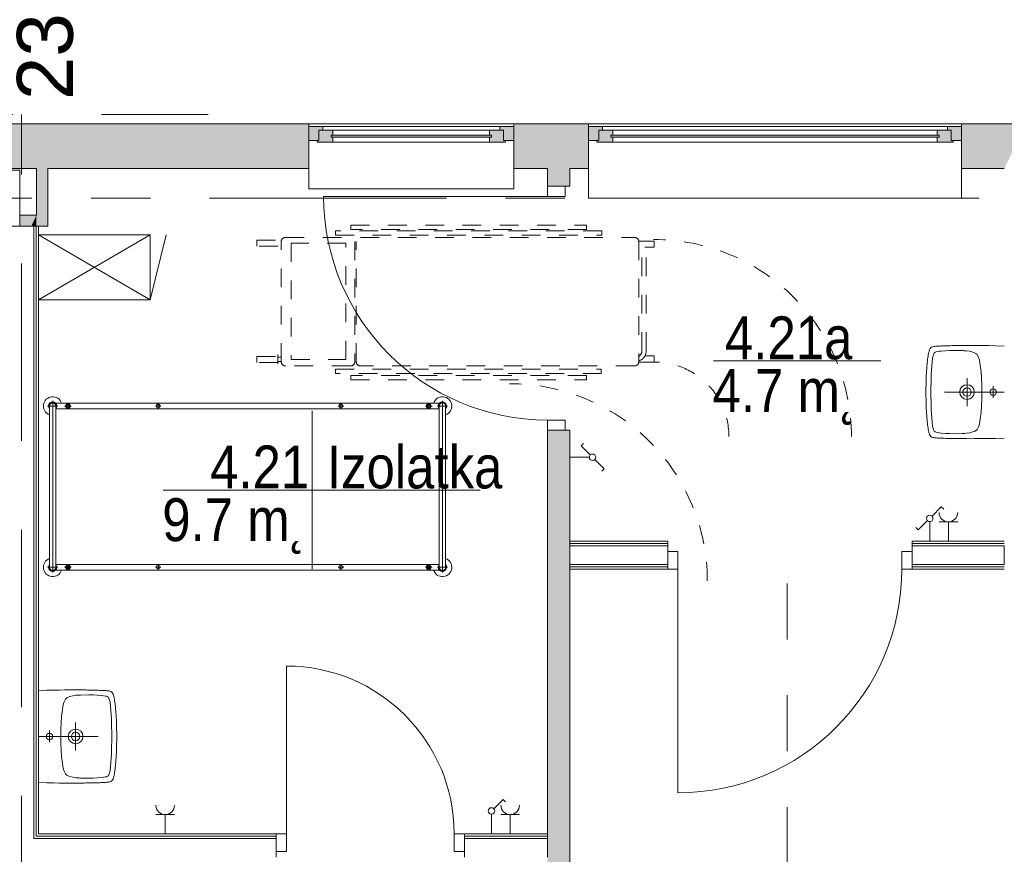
# Model space of a CAD drawing. Header units: centimetres. Extents: x -2424 to 1783, y 5 to 2907.
# Tile 95 of 99: x 2 to 530, y 2456 to 2904. Entities that reach past the tile are written whole.
import ezdxf

# ---------------------------------------------------------------- set-up
doc = ezdxf.new("R2010")
doc.units = ezdxf.units.CM
for name, pattern in [('Dash', [60, 30, -30]), ('Długa kreska', [142.875, 95.25, -47.625]), ('Kreska', [20, 10, -10]), ('Oś', [222.25, 127, -31.75, 31.75, -31.75])]:
    doc.linetypes.add(name, pattern=pattern)
for name, color, linetype, lineweight in [('A-AREA-IDEN', 2, 'Continuous', 13), ('A-DETL', 90, 'Continuous', 9), ('A-DETL-GENF', 92, 'Continuous', 9), ('A-DETL-MEDM', 33, 'Continuous', 13), ('A-DETL-THIN', 151, 'Continuous', 9), ('A-DOOR', 31, 'Continuous', 13), ('A-GENM-HDLN', 13, 'Kreska', 9), ('A-GLAZ', 151, 'Continuous', 13), ('A-WALL', 113, 'Continuous', 13), ('A-WALL-FNSH', 113, 'Continuous', 13), ('E-ELEC-EQPM', 71, 'Continuous', 9), ('I-FURN', 30, 'Continuous', 9), ('P-SANR-FIXT', 6, 'Continuous', 9), ('Q-SPCQ-HDLN', 91, 'Kreska', 9), ('S-COLS', 52, 'Continuous', 13), ('S-GRID', 1, 'Continuous', 13), ('S-GRID-IDEN', 1, 'Continuous', 13)]:
    doc.layers.add(name, color=color, linetype=linetype, lineweight=lineweight)
doc.layers.add('A-WALL-PATT', color=111, linetype='Continuous', lineweight=13, plot=False)
doc.styles.add('Arial_11', font='arial.ttf', dxfattribs={"width": 0.85, "height": 23})
doc.styles.add('Arial_7', font='arial.ttf', dxfattribs={"height": 30})

msp = doc.modelspace()

# ---------------------------------------------------------------- hatches: boundary and pattern name
at = {"layer": 'A-GLAZ', "lineweight": 9}
h = msp.add_hatch(color=251, dxfattribs=at)
h.paths.add_polyline_path([(261.88, 2839.33), (267.38, 2839.33), (267.38, 2846.83), (259.88, 2846.83), (259.88, 2844.83), (261.88, 2844.83)], flags=0)
h.paths.add_polyline_path([(157.38, 2839.33), (162.88, 2839.33), (162.88, 2844.83), (164.88, 2844.83), (164.88, 2846.83), (157.38, 2846.83)], flags=0)
h = msp.add_hatch(color=251, dxfattribs=at)
h.paths.add_polyline_path([(501.88, 2839.33), (507.38, 2839.33), (507.38, 2846.83), (499.88, 2846.83), (499.88, 2844.83), (501.88, 2844.83)], flags=0)
h.paths.add_polyline_path([(307.38, 2839.33), (312.88, 2839.33), (312.88, 2844.83), (314.88, 2844.83), (314.88, 2846.83), (307.38, 2846.83)], flags=0)
h = msp.add_hatch(color=251, dxfattribs=at)
h.paths.add_polyline_path([(262.88, 2838.33), (262.88, 2839.33), (261.88, 2839.33), (261.88, 2844.83), (254.38, 2844.83), (254.38, 2842.08), (255.38, 2842.08), (255.38, 2841.08), (254.38, 2841.08), (254.38, 2838.33)], flags=0)
h.paths.add_polyline_path([(170.38, 2838.33), (170.38, 2841.08), (169.38, 2841.08), (169.38, 2842.08), (170.38, 2842.08), (170.38, 2844.83), (162.88, 2844.83), (162.88, 2839.33), (161.88, 2839.33), (161.88, 2838.33)], flags=0)
for points in [[(255.38, 2841.08), (255.38, 2842.08), (169.38, 2842.08), (169.38, 2841.08), (185.72, 2841.08)], [(495.38, 2841.08), (495.38, 2842.08), (319.38, 2842.08), (319.38, 2841.08), (484.75, 2841.08)]]:
    msp.add_hatch(color=251, dxfattribs=at).paths.add_polyline_path(points, flags=0)
h = msp.add_hatch(color=251, dxfattribs=at)
h.paths.add_polyline_path([(502.88, 2838.33), (502.88, 2839.33), (501.88, 2839.33), (501.88, 2844.83), (494.38, 2844.83), (494.38, 2842.08), (495.38, 2842.08), (495.38, 2841.08), (494.38, 2841.08), (494.38, 2838.33)], flags=0)
h.paths.add_polyline_path([(320.38, 2838.33), (320.38, 2841.08), (319.38, 2841.08), (319.38, 2842.08), (320.38, 2842.08), (320.38, 2844.83), (312.88, 2844.83), (312.88, 2839.33), (311.88, 2839.33), (311.88, 2838.33)], flags=0)

# ---------------------------------------------------------------- linework, layer by layer
at = {"layer": 'A-AREA-IDEN', "color": 251, "lineweight": 9}
for p, q in [((464.11, 2721.04), (374.36, 2721.04)), ((159.24, 2694.26), (159.24, 2651.76)), ((169, 2651.76), (79.24, 2651.76)), ((79.24, 2651.76), (249.24, 2651.76)), ((159.24, 2651.76), (159.24, 2609.26))]:
    msp.add_line(p, q, dxfattribs=at)
at = {"layer": 'A-DETL', "color": 251, "linetype": 'Długa kreska', "lineweight": 9}
for p, q in [((-96.62, 2853.33), (103.38, 2853.33)), ((3.38, 1678), (3.38, 2853.33))]:
    msp.add_line(p, q, dxfattribs=at)
at = {"layer": 'A-DETL', "color": 251, "linetype": 'Dash', "lineweight": 9}
msp.add_open_spline([(413.88, 1671.63), (413.88, 2096.66), (413.88, 2119.33), (413.88, 2190.85), (413.88, 2616.83)], degree=3, knots=[0, 0, 0, 0, 5.678351, 11.366988, 11.366988, 11.366988, 11.366988], dxfattribs=at)
at = {"layer": 'A-DETL-GENF', "color": 251, "lineweight": 9}
for p, q in [((285.38, 2814.83), (285.38, 2809.33)), ((294.88, 2814.83), (285.38, 2814.83)), ((294.88, 2809.33), (294.88, 2814.83)), ((285.38, 2809.33), (294.88, 2809.33)), ((294.88, 2689.33), (285.38, 2689.33)), ((285.38, 2689.33), (285.38, 2683.83)), ((294.88, 2683.83), (294.88, 2689.33)), ((285.38, 2683.83), (294.88, 2683.83)), ((355.38, 2618.83), (349.88, 2618.83)), ((349.88, 2618.83), (349.88, 2609.33)), ((355.38, 2609.33), (355.38, 2618.83)), ((480.88, 2618.83), (475.38, 2618.83)), ((475.38, 2618.83), (475.38, 2609.33)), ((480.88, 2609.33), (480.88, 2618.83)), ((349.88, 2609.33), (355.38, 2609.33)), ((475.38, 2609.33), (480.88, 2609.33)), ((139.88, 2457.83), (139.88, 2467.33)), ((139.88, 2467.33), (145.38, 2467.33)), ((145.38, 2467.33), (145.38, 2457.83)), ((235.38, 2467.33), (240.88, 2467.33)), ((235.38, 2457.83), (235.38, 2467.33)), ((240.88, 2467.33), (240.88, 2457.83)), ((145.38, 2457.83), (139.88, 2457.83)), ((240.88, 2457.83), (235.38, 2457.83))]:
    msp.add_line(p, q, dxfattribs=at)
at = {"layer": 'A-DETL-MEDM', "color": 251, "lineweight": 9}
for p, q in [((285.38, 2809.33), (285.38, 2814.83)), ((285.38, 2814.83), (294.88, 2814.83)), ((294.88, 2814.83), (294.88, 2809.33)), ((294.88, 2809.33), (285.38, 2809.33)), ((294.88, 2689.33), (285.38, 2689.33)), ((285.38, 2689.33), (285.38, 2683.83)), ((294.88, 2683.83), (294.88, 2689.33)), ((285.38, 2683.83), (294.88, 2683.83)), ((349.88, 2609.33), (349.88, 2618.83)), ((349.88, 2618.83), (355.38, 2618.83)), ((355.38, 2618.83), (355.38, 2609.33)), ((475.38, 2618.83), (475.38, 2609.33)), ((480.88, 2618.83), (475.38, 2618.83)), ((480.88, 2609.33), (480.88, 2618.83)), ((355.38, 2609.33), (349.88, 2609.33)), ((475.38, 2609.33), (480.88, 2609.33)), ((145.38, 2467.33), (139.88, 2467.33)), ((139.88, 2467.33), (139.88, 2457.83)), ((145.38, 2457.83), (145.38, 2467.33)), ((235.38, 2457.83), (235.38, 2467.33)), ((235.38, 2467.33), (240.88, 2467.33)), ((240.88, 2467.33), (240.88, 2457.83)), ((139.88, 2457.83), (145.38, 2457.83)), ((240.88, 2457.83), (235.38, 2457.83))]:
    msp.add_line(p, q, dxfattribs=at)
at = {"layer": 'A-DETL-THIN', "color": 251, "lineweight": 9}
for p, q in [((72.38, 2788.76), (12.38, 2788.76)), ((12.38, 2788.76), (72.38, 2753.76)), ((72.38, 2788.76), (12.38, 2753.76)), ((72.38, 2753.76), (72.38, 2788.76)), ((72.38, 2753.76), (81.01, 2788.76)), ((12.38, 2753.76), (72.38, 2753.76))]:
    msp.add_line(p, q, dxfattribs=at)
at = {"layer": 'A-DOOR', "color": 251, "lineweight": 9}
for p, q in [((285.38, 2809.33), (165.38, 2809.33)), ((355.38, 2609.33), (355.38, 2489.33)), ((145.38, 2467.33), (145.38, 2557.33))]:
    msp.add_line(p, q, dxfattribs=at)
for centre, radius, start, end in [((285.38, 2809.33), 120, 180, 270), ((355.38, 2609.33), 120, 270, 0), ((145.38, 2467.33), 90, 0, 90)]:
    msp.add_arc(centre, radius, start, end, dxfattribs=at)
at = {"layer": 'A-GENM-HDLN', "color": 251, "lineweight": 9}
for p, q in [((179.92, 2791.56), (179.92, 2793.86)), ((179.92, 2793.86), (306.27, 2793.86)), ((306.27, 2793.86), (306.27, 2791.56)), ((171.65, 2790.75), (171.65, 2788.45)), ((314.54, 2790.75), (171.65, 2790.75)), ((171.65, 2788.45), (314.54, 2788.45)), ((306.27, 2791.56), (179.92, 2791.56)), ((314.54, 2788.45), (314.54, 2790.75)), ((129.48, 2782.55), (129.48, 2785.86)), ((129.48, 2785.86), (140.72, 2785.86)), ((142.61, 2720.63), (142.61, 2785.03)), ((144.91, 2787.33), (179.77, 2787.33)), ((147.88, 2784.2), (147.88, 2721.83)), ((177.34, 2784.2), (147.88, 2784.2)), ((177.34, 2721.83), (177.34, 2784.2)), ((182.07, 2785.03), (182.07, 2720.63)), ((182.86, 2720.63), (182.86, 2785.03)), ((185.16, 2787.33), (332.04, 2787.33)), ((334.34, 2785.32), (342.7, 2785.32)), ((334.34, 2785.03), (334.34, 2720.43)), ((342.7, 2785.32), (342.7, 2781.99)), ((140.72, 2782.55), (129.48, 2782.55)), ((336.04, 2726.49), (336.04, 2779.08)), ((342.7, 2781.99), (337.55, 2781.99)), ((338.34, 2726.49), (338.34, 2779.08)), ((140.72, 2724.5), (140.72, 2719.44)), ((129.48, 2720.16), (129.48, 2723.47)), ((129.48, 2723.47), (140.72, 2723.47)), ((140.72, 2720.16), (129.48, 2720.16)), ((140.72, 2723), (142.63, 2723)), ((140.72, 2720.68), (142.63, 2720.68)), ((147.88, 2721.83), (177.34, 2721.83)), ((334.34, 2720.43), (342.7, 2720.43)), ((342.7, 2723.77), (337.65, 2723.77)), ((342.7, 2720.43), (342.7, 2723.77)), ((179.77, 2718.33), (144.91, 2718.33)), ((171.65, 2714.23), (171.65, 2716.53)), ((171.65, 2716.53), (314.28, 2716.53)), ((314.28, 2714.23), (171.65, 2714.23)), ((332.04, 2718.33), (185.16, 2718.33)), ((314.28, 2716.53), (314.28, 2714.23)), ((179.92, 2713.22), (179.92, 2710.92)), ((306.27, 2713.22), (179.92, 2713.22)), ((179.92, 2710.92), (306.27, 2710.92)), ((306.27, 2710.92), (306.27, 2713.22))]:
    msp.add_line(p, q, dxfattribs=at)
for centre, radius, start, end in [((144.91, 2785.03), 2.3, 90, 180), ((332.04, 2785.03), 2.3, 0, 90), ((332.59, 2726.49), 3.45, 300.5058, 0), ((332.59, 2726.49), 5.75, 287.7326, 0), ((144.91, 2720.63), 2.3, 180, 270), ((179.77, 2720.63), 2.3, 270, 0), ((185.16, 2720.63), 2.3, 180, 270), ((332.04, 2720.63), 2.3, 270, 0)]:
    msp.add_arc(centre, radius, start, end, dxfattribs=at)
at = {"layer": 'A-GLAZ', "color": 251, "lineweight": 9}
for p, q in [((164.88, 2846.83), (157.38, 2846.83)), ((157.38, 2846.83), (267.38, 2846.83)), ((164.88, 2844.83), (164.88, 2846.83)), ((259.88, 2846.83), (164.88, 2846.83)), ((267.38, 2846.83), (259.88, 2846.83)), ((259.88, 2846.83), (259.88, 2844.83)), ((314.88, 2846.83), (307.38, 2846.83)), ((307.38, 2846.83), (307.38, 2839.33)), ((307.38, 2846.83), (507.38, 2846.83)), ((314.88, 2844.83), (314.88, 2846.83)), ((499.88, 2846.83), (314.88, 2846.83)), ((507.38, 2846.83), (499.88, 2846.83)), ((499.88, 2846.83), (499.88, 2844.83)), ((507.38, 2839.33), (507.38, 2846.83)), ((170.38, 2844.83), (162.88, 2844.83)), ((162.88, 2844.83), (162.88, 2839.33)), ((162.88, 2839.33), (162.88, 2844.83)), ((162.88, 2844.83), (164.88, 2844.83)), ((255.38, 2842.08), (169.38, 2842.08)), ((169.38, 2842.08), (169.38, 2841.08)), ((169.38, 2841.08), (169.38, 2842.08)), ((169.38, 2842.08), (170.38, 2842.08)), ((169.38, 2841.08), (255.38, 2841.08)), ((170.38, 2841.08), (169.38, 2841.08)), ((170.38, 2842.08), (170.38, 2844.83)), ((254.38, 2844.83), (170.38, 2844.83)), ((170.38, 2838.33), (170.38, 2841.08)), ((261.88, 2844.83), (254.38, 2844.83)), ((254.38, 2844.83), (254.38, 2842.08)), ((254.38, 2842.08), (255.38, 2842.08)), ((254.38, 2841.08), (254.38, 2838.33)), ((255.38, 2841.08), (254.38, 2841.08)), ((255.38, 2841.08), (255.38, 2842.08)), ((255.38, 2842.08), (255.38, 2841.08)), ((259.88, 2844.83), (261.88, 2844.83)), ((261.88, 2839.33), (261.88, 2844.83)), ((261.88, 2844.83), (261.88, 2839.33)), ((320.38, 2844.83), (312.88, 2844.83)), ((312.88, 2844.83), (312.88, 2839.33)), ((312.88, 2839.33), (312.88, 2844.83)), ((312.88, 2844.83), (314.88, 2844.83)), ((495.38, 2842.08), (319.38, 2842.08)), ((319.38, 2842.08), (319.38, 2841.08)), ((319.38, 2841.08), (319.38, 2842.08)), ((319.38, 2842.08), (320.38, 2842.08)), ((319.38, 2841.08), (495.38, 2841.08)), ((320.38, 2841.08), (319.38, 2841.08)), ((320.38, 2842.08), (320.38, 2844.83)), ((494.38, 2844.83), (320.38, 2844.83)), ((320.38, 2838.33), (320.38, 2841.08)), ((501.88, 2844.83), (494.38, 2844.83)), ((494.38, 2844.83), (494.38, 2842.08)), ((494.38, 2842.08), (495.38, 2842.08)), ((494.38, 2841.08), (494.38, 2838.33)), ((495.38, 2841.08), (494.38, 2841.08)), ((495.38, 2841.08), (495.38, 2842.08)), ((495.38, 2842.08), (495.38, 2841.08)), ((499.88, 2844.83), (501.88, 2844.83)), ((501.88, 2839.33), (501.88, 2844.83)), ((501.88, 2844.83), (501.88, 2839.33)), ((157.38, 2839.33), (162.88, 2839.33)), ((162.88, 2839.33), (161.88, 2839.33)), ((161.88, 2839.33), (161.88, 2838.33)), ((161.88, 2838.33), (170.38, 2838.33)), ((254.38, 2838.33), (170.38, 2838.33)), ((254.38, 2838.33), (262.88, 2838.33)), ((262.88, 2839.33), (261.88, 2839.33)), ((261.88, 2839.33), (267.38, 2839.33)), ((262.88, 2838.33), (262.88, 2839.33)), ((307.38, 2839.33), (312.88, 2839.33)), ((312.88, 2839.33), (311.88, 2839.33)), ((311.88, 2839.33), (311.88, 2838.33)), ((311.88, 2838.33), (320.38, 2838.33)), ((494.38, 2838.33), (320.38, 2838.33)), ((494.38, 2838.33), (502.88, 2838.33)), ((502.88, 2839.33), (501.88, 2839.33)), ((501.88, 2839.33), (507.38, 2839.33)), ((502.88, 2838.33), (502.88, 2839.33)), ((157.38, 2815.33), (157.38, 2824.33)), ((267.38, 2824.33), (267.38, 2815.33)), ((307.38, 2810.33), (307.38, 2824.33)), ((507.38, 2824.33), (507.38, 2810.33)), ((157.38, 2813.33), (157.38, 2815.33)), ((267.38, 2815.33), (267.38, 2813.33)), ((157.38, 2813.33), (267.38, 2813.33)), ((307.38, 2808.33), (307.38, 2810.33)), ((507.38, 2810.33), (507.38, 2808.33)), ((307.38, 2808.33), (507.38, 2808.33))]:
    msp.add_line(p, q, dxfattribs=at)
at = {"layer": 'A-WALL', "color": 251, "lineweight": 9}
for p, q in [((1227.38, 2848.33), (-332.62, 2848.33)), ((157.38, 2824.33), (157.38, 2848.33)), ((267.38, 2824.33), (267.38, 2848.33)), ((307.38, 2846.83), (307.38, 2848.33)), ((507.38, 2846.83), (507.38, 2848.33)), ((307.38, 2824.33), (307.38, 2839.33)), ((507.38, 2824.33), (507.38, 2839.33)), ((11.38, 2824.33), (-84.62, 2824.33)), ((11.38, 2824.33), (11.38, 2799.33)), ((157.38, 2824.33), (17.38, 2824.33)), ((17.38, 2793.33), (17.38, 2824.33)), ((285.38, 2824.33), (267.38, 2824.33)), ((285.38, 2824.33), (285.38, 2814.83)), ((307.38, 2824.33), (297.38, 2824.33)), ((297.38, 2814.83), (297.38, 2824.33)), ((507.38, 2824.33), (530.38, 2824.33)), ((297.38, 2814.83), (294.88, 2814.83)), ((11.38, 2799.33), (2.38, 2799.33)), ((9.88, 2793.33), (2.38, 2793.33)), ((9.88, 2793.33), (17.38, 2793.33)), ((9.88, 2793.33), (9.88, 2464.83)), ((11.13, 2466.08), (11.13, 2793.33)), ((285.38, 2683.83), (285.38, 2467.33)), ((297.38, 2683.83), (294.88, 2683.83)), ((297.38, 2411.83), (297.38, 2683.83)), ((297.38, 2623.08), (349.88, 2623.08)), ((297.38, 2621.83), (297.38, 2611.83)), ((297.38, 2621.83), (349.88, 2621.83)), ((349.88, 2618.83), (349.88, 2621.83)), ((480.88, 2623.08), (530.38, 2623.08)), ((480.88, 2621.83), (480.88, 2618.83)), ((480.88, 2621.83), (530.38, 2621.83)), ((530.38, 2611.83), (530.38, 2621.83)), ((297.38, 2611.83), (349.88, 2611.83)), ((297.38, 2610.58), (349.88, 2610.58)), ((480.88, 2611.83), (530.38, 2611.83)), ((480.88, 2610.58), (530.38, 2610.58)), ((139.88, 2466.08), (11.13, 2466.08)), ((285.38, 2466.08), (240.88, 2466.08)), ((285.38, 2464.83), (285.38, 2467.33)), ((139.88, 2464.83), (9.88, 2464.83)), ((285.38, 2464.83), (240.88, 2464.83)), ((285.38, 2454.83), (285.38, 2464.83)), ((139.88, 2454.83), (139.88, 2457.83)), ((240.88, 2457.83), (240.88, 2454.83))]:
    msp.add_line(p, q, dxfattribs=at)
at = {"layer": 'A-WALL-FNSH', "color": 251, "lineweight": 9}
for p, q in [((12.38, 2467.33), (12.38, 2793.33)), ((349.88, 2624.33), (297.38, 2624.33)), ((349.88, 2621.83), (349.88, 2624.33)), ((530.38, 2624.33), (480.88, 2624.33)), ((480.88, 2624.33), (480.88, 2621.83)), ((297.38, 2609.33), (349.88, 2609.33)), ((480.88, 2609.33), (530.38, 2609.33)), ((139.88, 2467.33), (12.38, 2467.33)), ((285.38, 2467.33), (240.88, 2467.33))]:
    msp.add_line(p, q, dxfattribs=at)
at = {"layer": 'A-WALL-PATT', "color": 251, "linetype": 'Continuous', "lineweight": 9, "extrusion": (0, 0, -1)}
for points in [[(182.62, 2824.33), (-157.38, 2848.33), (182.62, 2848.33)], [(-157.38, 2848.33), (182.62, 2824.33), (-11.38, 2824.33)], [(-157.38, 2848.33), (-11.38, 2824.33), (-17.38, 2824.33)], [(-157.38, 2848.33), (-17.38, 2824.33), (-157.38, 2824.33)], [(-307.38, 2824.33), (-267.38, 2848.33), (-267.38, 2824.33)], [(-267.38, 2848.33), (-307.38, 2824.33), (-307.38, 2848.33)], [(-507.38, 2824.33), (-542.38, 2848.33), (-507.38, 2848.33)], [(-542.38, 2848.33), (-507.38, 2824.33), (-530.38, 2824.33)], [(-11.38, 2815.31), (-17.38, 2824.33), (-11.38, 2824.33)], [(-17.38, 2824.33), (-11.38, 2815.31), (-11.38, 2811.56)], [(-17.38, 2824.33), (-11.38, 2811.56), (-17.38, 2811.56)], [(-285.38, 2815.31), (-297.38, 2814.83), (-285.38, 2824.33)], [(-285.38, 2824.33), (-297.38, 2814.83), (-297.38, 2824.33)], [(-297.38, 2814.83), (-285.38, 2815.31), (-285.38, 2814.83)], [(-11.38, 2793.33), (-17.38, 2811.56), (-11.38, 2811.56)], [(-17.38, 2811.56), (-11.38, 2793.33), (-17.38, 2793.33)], [(-2.38, 2793.33), (-11.38, 2799.33), (-2.38, 2799.33)], [(-11.38, 2799.33), (-2.38, 2793.33), (-8.65, 2793.33)], [(-11.38, 2799.33), (-8.65, 2793.33), (-11.38, 2793.33)], [(-285.38, 2411.83), (-297.38, 2683.83), (-285.38, 2683.83)], [(-297.38, 2683.83), (-285.38, 2411.83), (-297.38, 2411.83)]]:
    msp.add_solid(points, dxfattribs=at)
at = {"layer": 'E-ELEC-EQPM', "color": 251, "lineweight": 9}
for p, q in [((303.44, 2675.51), (304.76, 2676.82)), ((308.39, 2670.56), (303.44, 2675.51)), ((307.88, 2669.33), (297.38, 2669.33)), ((310.86, 2668.09), (315.81, 2663.15)), ((315.81, 2663.15), (314.49, 2661.83)), ((491.61, 2637.81), (496.56, 2642.75)), ((496.56, 2642.75), (497.87, 2641.44)), ((489.14, 2635.34), (484.2, 2630.39)), ((490.38, 2634.83), (490.38, 2624.33)), ((484.2, 2630.39), (482.89, 2631.7)), ((505.38, 2634.66), (495.38, 2634.66)), ((500.38, 2634.66), (500.38, 2624.33)), ((256.61, 2480.81), (261.56, 2485.75)), ((261.56, 2485.75), (262.87, 2484.44)), ((85.38, 2477.66), (75.38, 2477.66)), ((80.38, 2477.66), (80.38, 2467.33)), ((255.38, 2477.83), (255.38, 2467.33)), ((270.38, 2477.66), (260.38, 2477.66)), ((265.38, 2477.66), (265.38, 2467.33))]:
    msp.add_line(p, q, dxfattribs=at)
for centre in [(309.62, 2669.33), (490.38, 2636.57), (255.38, 2479.57)]:
    msp.add_circle(centre, 1.75, dxfattribs=at)
for centre in [(500.38, 2639.66), (80.38, 2482.66), (265.38, 2482.66)]:
    msp.add_arc(centre, 5, 180, 0, dxfattribs=at)
at = {"layer": 'I-FURN', "color": 251, "lineweight": 9}
for p, q in [((20.08, 2699.55), (20.08, 2607.6)), ((21.72, 2698.33), (227.43, 2698.33)), ((28.22, 2698.58), (28.22, 2695.08)), ((76.63, 2698.33), (76.63, 2695.33)), ((174.63, 2698.33), (174.63, 2695.33)), ((221.75, 2698.58), (221.75, 2695.08)), ((229.08, 2607.6), (229.08, 2699.55)), ((22.8, 2696.83), (17.35, 2696.83)), ((18.38, 2696.83), (18.38, 2610.33)), ((227.38, 2695.33), (21.72, 2695.33)), ((21.78, 2696.83), (21.78, 2610.33)), ((29.97, 2696.83), (26.47, 2696.83)), ((75.13, 2696.83), (78.13, 2696.83)), ((173.13, 2696.83), (176.13, 2696.83)), ((220, 2696.83), (223.5, 2696.83)), ((226.35, 2696.83), (231.8, 2696.83)), ((227.38, 2696.83), (227.38, 2610.33)), ((230.78, 2696.83), (230.78, 2610.33)), ((22.8, 2610.33), (17.35, 2610.33)), ((21.72, 2608.83), (227.43, 2608.83)), ((227.43, 2611.83), (21.78, 2611.83)), ((29.97, 2610.33), (26.47, 2610.33)), ((28.22, 2608.58), (28.22, 2612.08)), ((75.13, 2610.33), (78.13, 2610.33)), ((76.63, 2608.83), (76.63, 2611.83)), ((173.13, 2610.33), (176.13, 2610.33)), ((174.63, 2608.83), (174.63, 2611.83)), ((220, 2610.33), (223.5, 2610.33)), ((221.75, 2608.58), (221.75, 2612.08)), ((226.35, 2610.33), (231.8, 2610.33))]:
    msp.add_line(p, q, dxfattribs=at)
for centre, radius in [((28.22, 2696.83), 1.25), ((28.22, 2696.83), 0.8), ((76.63, 2696.83), 1), ((174.63, 2696.83), 1), ((221.75, 2696.83), 1.25), ((221.75, 2696.83), 0.8), ((28.22, 2610.33), 1.25), ((28.22, 2610.33), 0.8), ((76.63, 2610.33), 1), ((174.63, 2610.33), 1), ((221.75, 2610.33), 1.25), ((221.75, 2610.33), 0.8)]:
    msp.add_circle(centre, radius, dxfattribs=at)
for centre, radius, start, end in [((20.08, 2696.83), 5, 17.4576, 250.1231), ((20.08, 2696.83), 2.23, 317.6113, 220.1779), ((20.08, 2696.83), 1.93, 332.0207, 207.9793), ((20.08, 2696.83), 1.7, 0, 180), ((229.08, 2696.83), 5, 289.8769, 162.5424), ((229.08, 2696.83), 2.23, 319.8221, 220.1779), ((229.08, 2696.83), 1.93, 332.0207, 207.9793), ((229.08, 2696.83), 1.7, 0, 180), ((20.08, 2610.33), 5, 109.8769, 342.5424), ((229.08, 2610.33), 5, 197.4576, 70.1231), ((20.08, 2610.33), 2.23, 139.8221, 40.1779), ((20.08, 2610.33), 1.93, 152.0207, 27.9793), ((20.08, 2610.33), 1.7, 180, 0), ((229.08, 2610.33), 2.23, 139.8221, 40.1779), ((229.08, 2610.33), 1.93, 152.0207, 27.9793), ((229.08, 2610.33), 1.7, 180, 0)]:
    msp.add_arc(centre, radius, start, end, dxfattribs=at)
at = {"layer": 'P-SANR-FIXT', "color": 251, "lineweight": 9}
for p, q in [((489.58, 2724.33), (489.74, 2725.07)), ((489.74, 2725.07), (489.58, 2724.33)), ((489.74, 2725.07), (489.87, 2725.79)), ((489.87, 2725.79), (489.74, 2725.07)), ((489.87, 2725.79), (490.05, 2726.46)), ((490.05, 2726.46), (489.87, 2725.79)), ((490.05, 2726.46), (490.27, 2727.07)), ((490.27, 2727.07), (490.05, 2726.46)), ((490.27, 2727.07), (490.53, 2727.63)), ((490.53, 2727.63), (490.27, 2727.07)), ((490.53, 2727.63), (490.91, 2728.11)), ((490.91, 2728.11), (490.53, 2727.63)), ((490.91, 2728.11), (491.41, 2728.43)), ((491.41, 2728.43), (490.91, 2728.11)), ((491.41, 2728.43), (492, 2728.64)), ((492, 2728.64), (492.5, 2728.75)), ((492.32, 2724.35), (492.53, 2724.89)), ((492.5, 2728.75), (493.01, 2728.85)), ((492.53, 2724.89), (492.82, 2725.37)), ((492.82, 2725.37), (493.04, 2725.55)), ((493.01, 2728.85), (493.57, 2728.91)), ((493.04, 2725.55), (493.28, 2725.69)), ((493.28, 2725.69), (493.78, 2725.9)), ((493.57, 2728.91), (494.16, 2728.96)), ((493.78, 2725.9), (494.34, 2726.03)), ((494.16, 2728.96), (494.8, 2728.99)), ((494.34, 2726.03), (495.43, 2726.22)), ((494.8, 2728.99), (495.43, 2729.01)), ((495.43, 2729.01), (496.1, 2729.04)), ((495.43, 2726.22), (496.55, 2726.35)), ((496.1, 2729.04), (496.77, 2729.07)), ((496.55, 2726.35), (498.82, 2726.54)), ((496.77, 2729.07), (497.49, 2729.09)), ((497.49, 2729.09), (498.2, 2729.12)), ((498.2, 2729.12), (498.95, 2729.15)), ((498.82, 2726.54), (501.05, 2726.64)), ((498.95, 2729.15), (499.72, 2729.17)), ((499.72, 2729.17), (500.49, 2729.17)), ((500.49, 2729.17), (501.32, 2729.2)), ((501.05, 2726.64), (503.32, 2726.67)), ((501.32, 2729.2), (502.49, 2729.23)), ((502.49, 2729.23), (503.08, 2729.25)), ((503.08, 2729.25), (503.98, 2729.25)), ((503.32, 2726.67), (507.82, 2726.59)), ((503.98, 2729.25), (504.92, 2729.28)), ((504.92, 2729.28), (505.87, 2729.28)), ((505.87, 2729.28), (506.89, 2729.31)), ((506.89, 2729.31), (508.56, 2729.31)), ((507.82, 2726.59), (508.51, 2726.56)), ((508.51, 2726.56), (508.83, 2726.54)), ((508.56, 2729.31), (510.24, 2729.33)), ((508.83, 2726.54), (509.23, 2726.51)), ((509.23, 2726.51), (510.11, 2726.46)), ((510.11, 2726.46), (511.84, 2726.19)), ((510.24, 2729.33), (514.1, 2729.33)), ((511.84, 2726.19), (513.52, 2725.74)), ((513.52, 2725.74), (514.34, 2725.45)), ((514.1, 2729.33), (516.39, 2729.31)), ((514.34, 2725.45), (515.12, 2725.02)), ((515.12, 2725.02), (515.46, 2724.75)), ((515.46, 2724.75), (515.76, 2724.43)), ((516.39, 2729.31), (519.03, 2729.28)), ((519.03, 2729.28), (522.09, 2729.23)), ((522.09, 2729.23), (525.8, 2729.15)), ((525.8, 2729.15), (530.38, 2729.01)), ((488.94, 2719.13), (489.02, 2720.12)), ((489.02, 2720.12), (488.94, 2719.13)), ((489.02, 2720.12), (489.12, 2721.05)), ((489.12, 2721.05), (489.02, 2720.12)), ((489.12, 2721.05), (489.23, 2721.93)), ((489.23, 2721.93), (489.12, 2721.05)), ((489.23, 2721.93), (489.34, 2722.76)), ((489.34, 2722.76), (489.23, 2721.93)), ((489.34, 2722.76), (489.47, 2723.58)), ((489.47, 2723.58), (489.34, 2722.76)), ((489.47, 2723.58), (489.58, 2724.33)), ((489.58, 2724.33), (489.47, 2723.58)), ((491.44, 2718.23), (491.63, 2720.46)), ((491.63, 2720.46), (491.95, 2722.7)), ((491.95, 2722.7), (492.16, 2723.79)), ((492.16, 2723.79), (492.32, 2724.35)), ((515.76, 2724.43), (516.23, 2723.71)), ((516.23, 2723.71), (516.58, 2722.92)), ((516.58, 2722.92), (516.85, 2722.09)), ((516.85, 2722.09), (517.22, 2720.39)), ((517.22, 2720.39), (517.49, 2718.65)), ((488.54, 2713.17), (488.62, 2714.53)), ((488.62, 2714.53), (488.54, 2713.17)), ((488.62, 2714.53), (488.67, 2715.8)), ((488.67, 2715.8), (488.62, 2714.53)), ((488.67, 2715.8), (488.75, 2716.98)), ((488.75, 2716.98), (488.67, 2715.8)), ((488.75, 2716.98), (488.86, 2718.07)), ((488.86, 2718.07), (488.75, 2716.98)), ((488.86, 2718.07), (488.94, 2719.13)), ((488.94, 2719.13), (488.86, 2718.07)), ((491.2, 2713.73), (491.44, 2718.23)), ((517.49, 2718.65), (517.89, 2715.16)), ((517.89, 2715.16), (518.18, 2711.7)), ((488.4, 2708.37), (488.43, 2710.13)), ((488.43, 2710.13), (488.4, 2708.37)), ((488.43, 2710.13), (488.48, 2711.7)), ((488.48, 2711.7), (488.43, 2710.13)), ((488.48, 2711.7), (488.54, 2713.17)), ((488.54, 2713.17), (488.48, 2711.7)), ((490.99, 2706.96), (491.07, 2709.23)), ((491.07, 2709.23), (491.2, 2713.73)), ((510.38, 2711.84), (510.38, 2696.84)), ((518.18, 2711.7), (518.31, 2708.19)), ((488.38, 2706.46), (488.4, 2708.37)), ((488.4, 2708.37), (488.38, 2706.46)), ((488.38, 2702.22), (488.38, 2706.46)), ((488.38, 2706.46), (488.38, 2702.22)), ((490.93, 2704.33), (490.96, 2705.12)), ((490.96, 2703.53), (490.93, 2704.33)), ((490.96, 2705.82), (490.99, 2706.96)), ((490.96, 2705.12), (490.96, 2705.82)), ((490.96, 2702.86), (490.96, 2703.53)), ((530.38, 2704.33), (498.38, 2704.33)), ((518.31, 2708.19), (518.37, 2706.46)), ((518.37, 2706.46), (518.37, 2702.19)), ((524.36, 2707.55), (524.36, 2701.29)), ((488.4, 2700.28), (488.38, 2702.22)), ((488.38, 2702.22), (488.4, 2700.28)), ((488.43, 2698.55), (488.4, 2700.28)), ((488.4, 2700.28), (488.43, 2698.55)), ((488.48, 2696.95), (488.43, 2698.55)), ((488.43, 2698.55), (488.48, 2696.95)), ((490.99, 2701.69), (490.96, 2702.86)), ((491.07, 2699.43), (490.99, 2701.69)), ((491.2, 2694.92), (491.07, 2699.43)), ((518.31, 2700.46), (518.18, 2696.97)), ((518.37, 2702.19), (518.31, 2700.46)), ((488.54, 2695.48), (488.48, 2696.95)), ((488.48, 2696.95), (488.54, 2695.48)), ((488.62, 2694.13), (488.54, 2695.48)), ((488.54, 2695.48), (488.62, 2694.13)), ((488.67, 2692.87), (488.62, 2694.13)), ((488.62, 2694.13), (488.67, 2692.87)), ((488.75, 2691.67), (488.67, 2692.87)), ((488.67, 2692.87), (488.75, 2691.67)), ((491.44, 2690.42), (491.2, 2694.92)), ((517.89, 2693.49), (517.49, 2690)), ((518.18, 2696.97), (517.89, 2693.49)), ((488.86, 2690.58), (488.75, 2691.67)), ((488.75, 2691.67), (488.86, 2690.58)), ((488.94, 2689.54), (488.86, 2690.58)), ((488.86, 2690.58), (488.94, 2689.54)), ((489.02, 2688.56), (488.94, 2689.54)), ((488.94, 2689.54), (489.02, 2688.56)), ((489.12, 2687.63), (489.02, 2688.56)), ((489.02, 2688.56), (489.12, 2687.63)), ((489.23, 2686.72), (489.12, 2687.63)), ((489.12, 2687.63), (489.23, 2686.72)), ((491.63, 2688.19), (491.44, 2690.42)), ((491.95, 2685.95), (491.63, 2688.19)), ((517.22, 2688.29), (516.85, 2686.59)), ((517.49, 2690), (517.22, 2688.29)), ((489.34, 2685.9), (489.23, 2686.72)), ((489.23, 2686.72), (489.34, 2685.9)), ((489.47, 2685.1), (489.34, 2685.9)), ((489.34, 2685.9), (489.47, 2685.1)), ((489.58, 2684.32), (489.47, 2685.1)), ((489.47, 2685.1), (489.58, 2684.32)), ((489.74, 2683.58), (489.58, 2684.32)), ((489.58, 2684.32), (489.74, 2683.58)), ((489.87, 2682.89), (489.74, 2683.58)), ((489.74, 2683.58), (489.87, 2682.89)), ((490.05, 2682.22), (489.87, 2682.89)), ((489.87, 2682.89), (490.05, 2682.22)), ((492.16, 2684.86), (491.95, 2685.95)), ((492.32, 2684.3), (492.16, 2684.86)), ((492.53, 2683.79), (492.32, 2684.3)), ((492.82, 2683.31), (492.53, 2683.79)), ((493.04, 2683.13), (492.82, 2683.31)), ((493.28, 2682.97), (493.04, 2683.13)), ((493.78, 2682.78), (493.28, 2682.97)), ((494.34, 2682.62), (493.78, 2682.78)), ((495.43, 2682.43), (494.34, 2682.62)), ((496.55, 2682.3), (495.43, 2682.43)), ((498.82, 2682.11), (496.55, 2682.3)), ((511.84, 2682.46), (510.11, 2682.22)), ((513.52, 2682.91), (511.84, 2682.46)), ((514.34, 2683.21), (513.52, 2682.91)), ((515.12, 2683.63), (514.34, 2683.21)), ((515.46, 2683.9), (515.12, 2683.63)), ((515.76, 2684.22), (515.46, 2683.9)), ((516.23, 2684.94), (515.76, 2684.22)), ((516.58, 2685.74), (516.23, 2684.94)), ((516.85, 2686.59), (516.58, 2685.74)), ((490.27, 2681.58), (490.05, 2682.22)), ((490.05, 2682.22), (490.27, 2681.58)), ((490.53, 2681.02), (490.27, 2681.58)), ((490.27, 2681.58), (490.53, 2681.02)), ((490.91, 2680.57), (490.53, 2681.02)), ((490.53, 2681.02), (490.91, 2680.57)), ((491.41, 2680.22), (490.91, 2680.57)), ((490.91, 2680.57), (491.41, 2680.22)), ((491.71, 2680.12), (491.41, 2680.22)), ((491.41, 2680.22), (492, 2680.04)), ((492, 2680.01), (491.71, 2680.12)), ((492.5, 2679.9), (492, 2680.01)), ((493.01, 2679.82), (492.5, 2679.9)), ((493.57, 2679.74), (493.01, 2679.82)), ((494.16, 2679.69), (493.57, 2679.74)), ((494.8, 2679.66), (494.16, 2679.69)), ((495.43, 2679.64), (494.8, 2679.66)), ((496.1, 2679.61), (495.43, 2679.64)), ((496.77, 2679.58), (496.1, 2679.61)), ((497.49, 2679.56), (496.77, 2679.58)), ((498.2, 2679.53), (497.49, 2679.56)), ((498.95, 2679.5), (498.2, 2679.53)), ((501.05, 2682.03), (498.82, 2682.11)), ((499.72, 2679.48), (498.95, 2679.5)), ((500.49, 2679.48), (499.72, 2679.48)), ((501.32, 2679.45), (500.49, 2679.48)), ((503.32, 2681.98), (501.05, 2682.03)), ((502.49, 2679.42), (501.32, 2679.45)), ((503.08, 2679.42), (502.49, 2679.42)), ((503.98, 2679.4), (503.08, 2679.42)), ((507.82, 2682.06), (503.32, 2681.98)), ((504.92, 2679.4), (503.98, 2679.4)), ((505.87, 2679.37), (504.92, 2679.4)), ((506.89, 2679.37), (505.87, 2679.37)), ((508.56, 2679.34), (506.89, 2679.37)), ((508.51, 2682.09), (507.82, 2682.06)), ((508.83, 2682.11), (508.51, 2682.09)), ((510.24, 2679.34), (508.56, 2679.34)), ((509.23, 2682.14), (508.83, 2682.11)), ((510.11, 2682.22), (509.23, 2682.14)), ((512.08, 2679.32), (510.24, 2679.34)), ((514.1, 2679.34), (512.08, 2679.32)), ((516.39, 2679.34), (514.1, 2679.34)), ((519.03, 2679.37), (516.39, 2679.34)), ((522.09, 2679.42), (519.03, 2679.37)), ((525.8, 2679.5), (522.09, 2679.42)), ((530.38, 2679.64), (525.8, 2679.5)), ((16.96, 2544.35), (12.38, 2544.22)), ((20.66, 2544.43), (16.96, 2544.35)), ((23.72, 2544.48), (20.66, 2544.43)), ((26.36, 2544.51), (23.72, 2544.48)), ((28.65, 2544.54), (26.36, 2544.51)), ((27.29, 2539.96), (27, 2539.64)), ((27.64, 2540.22), (27.29, 2539.96)), ((28.41, 2540.65), (27.64, 2540.22)), ((29.24, 2540.94), (28.41, 2540.65)), ((32.51, 2544.54), (28.65, 2544.54)), ((30.91, 2541.4), (29.24, 2540.94)), ((32.64, 2541.66), (30.91, 2541.4)), ((34.19, 2544.51), (32.51, 2544.54)), ((33.52, 2541.72), (32.64, 2541.66)), ((33.92, 2541.74), (33.52, 2541.72)), ((34.24, 2541.77), (33.92, 2541.74)), ((35.87, 2544.51), (34.19, 2544.51)), ((34.93, 2541.79), (34.24, 2541.77)), ((39.44, 2541.87), (34.93, 2541.79)), ((36.88, 2544.49), (35.87, 2544.51)), ((37.84, 2544.49), (36.88, 2544.49)), ((38.77, 2544.46), (37.84, 2544.49)), ((39.68, 2544.46), (38.77, 2544.46)), ((41.7, 2541.85), (39.44, 2541.87)), ((40.26, 2544.43), (39.68, 2544.46)), ((41.43, 2544.4), (40.26, 2544.43)), ((42.26, 2544.38), (41.43, 2544.4)), ((43.94, 2541.74), (41.7, 2541.85)), ((43.03, 2544.38), (42.26, 2544.38)), ((43.8, 2544.35), (43.03, 2544.38)), ((44.55, 2544.33), (43.8, 2544.35)), ((46.2, 2541.56), (43.94, 2541.74)), ((45.27, 2544.3), (44.55, 2544.33)), ((45.99, 2544.27), (45.27, 2544.3)), ((46.65, 2544.25), (45.99, 2544.27)), ((47.32, 2541.42), (46.2, 2541.56)), ((47.32, 2544.22), (46.65, 2544.25)), ((47.96, 2544.19), (47.32, 2544.22)), ((48.41, 2541.24), (47.32, 2541.42)), ((48.6, 2544.17), (47.96, 2544.19)), ((48.97, 2541.1), (48.41, 2541.24)), ((49.18, 2544.11), (48.6, 2544.17)), ((49.48, 2540.89), (48.97, 2541.1)), ((49.74, 2544.06), (49.18, 2544.11)), ((49.72, 2540.76), (49.48, 2540.89)), ((49.93, 2540.57), (49.72, 2540.76)), ((50.25, 2543.95), (49.74, 2544.06)), ((50.22, 2540.09), (49.93, 2540.57)), ((50.44, 2539.56), (50.22, 2540.09)), ((50.75, 2543.85), (50.25, 2543.95)), ((51.34, 2543.63), (50.75, 2543.85)), ((51.85, 2543.31), (51.34, 2543.63)), ((51.34, 2543.63), (51.85, 2543.31)), ((52.22, 2542.83), (51.85, 2543.31)), ((51.85, 2543.31), (52.22, 2542.83)), ((52.49, 2542.27), (52.22, 2542.83)), ((52.22, 2542.83), (52.49, 2542.27)), ((52.7, 2541.66), (52.49, 2542.27)), ((52.49, 2542.27), (52.7, 2541.66)), ((52.89, 2541), (52.7, 2541.66)), ((52.7, 2541.66), (52.89, 2541)), ((53.02, 2540.28), (52.89, 2541)), ((52.89, 2541), (53.02, 2540.28)), ((53.18, 2539.53), (53.02, 2540.28)), ((53.02, 2540.28), (53.18, 2539.53)), ((25.53, 2535.59), (25.27, 2533.86)), ((25.91, 2537.29), (25.53, 2535.59)), ((26.17, 2538.12), (25.91, 2537.29)), ((26.52, 2538.92), (26.17, 2538.12)), ((27, 2539.64), (26.52, 2538.92)), ((50.59, 2539), (50.44, 2539.56)), ((50.81, 2537.91), (50.59, 2539)), ((51.13, 2535.67), (50.81, 2537.91)), ((51.31, 2533.43), (51.13, 2535.67)), ((53.28, 2538.79), (53.18, 2539.53)), ((53.18, 2539.53), (53.28, 2538.79)), ((53.42, 2537.96), (53.28, 2538.79)), ((53.28, 2538.79), (53.42, 2537.96)), ((53.52, 2537.13), (53.42, 2537.96)), ((53.42, 2537.96), (53.52, 2537.13)), ((53.63, 2536.26), (53.52, 2537.13)), ((53.52, 2537.13), (53.63, 2536.26)), ((53.74, 2535.32), (53.63, 2536.26)), ((53.63, 2536.26), (53.74, 2535.32)), ((53.82, 2534.34), (53.74, 2535.32)), ((53.74, 2535.32), (53.82, 2534.34)), ((24.87, 2530.37), (24.57, 2526.91)), ((25.27, 2533.86), (24.87, 2530.37)), ((51.55, 2528.93), (51.31, 2533.43)), ((53.9, 2533.27), (53.82, 2534.34)), ((53.82, 2534.34), (53.9, 2533.27)), ((54, 2532.18), (53.9, 2533.27)), ((53.9, 2533.27), (54, 2532.18)), ((54.08, 2531.01), (54, 2532.18)), ((54, 2532.18), (54.08, 2531.01)), ((54.14, 2529.73), (54.08, 2531.01)), ((54.08, 2531.01), (54.14, 2529.73)), ((54.22, 2528.37), (54.14, 2529.73)), ((54.14, 2529.73), (54.22, 2528.37)), ((24.57, 2526.91), (24.44, 2523.39)), ((32.38, 2527.04), (32.38, 2512.04)), ((51.69, 2524.43), (51.55, 2528.93)), ((51.77, 2522.17), (51.69, 2524.43)), ((54.27, 2526.91), (54.22, 2528.37)), ((54.22, 2528.37), (54.27, 2526.91)), ((54.32, 2525.34), (54.27, 2526.91)), ((54.27, 2526.91), (54.32, 2525.34)), ((54.35, 2523.58), (54.32, 2525.34)), ((54.32, 2525.34), (54.35, 2523.58)), ((12.38, 2519.53), (44.38, 2519.53)), ((18.4, 2522.75), (18.4, 2516.49)), ((24.44, 2523.39), (24.39, 2521.66)), ((24.39, 2521.66), (24.39, 2517.4)), ((51.79, 2521.02), (51.77, 2522.17)), ((51.79, 2520.33), (51.79, 2521.02)), ((51.82, 2519.53), (51.79, 2520.33)), ((51.79, 2518.73), (51.82, 2519.53)), ((51.79, 2518.07), (51.79, 2518.73)), ((54.38, 2521.66), (54.35, 2523.58)), ((54.35, 2523.58), (54.38, 2521.66)), ((54.38, 2517.43), (54.38, 2521.66)), ((54.38, 2521.66), (54.38, 2517.43)), ((24.39, 2517.4), (24.44, 2515.67)), ((24.44, 2515.67), (24.57, 2512.18)), ((51.55, 2510.13), (51.69, 2514.63)), ((51.69, 2514.63), (51.77, 2516.89)), ((51.77, 2516.89), (51.79, 2518.07)), ((54.27, 2512.15), (54.32, 2513.75)), ((54.32, 2513.75), (54.27, 2512.15)), ((54.32, 2513.75), (54.35, 2515.48)), ((54.35, 2515.48), (54.32, 2513.75)), ((54.35, 2515.48), (54.38, 2517.43)), ((54.38, 2517.43), (54.35, 2515.48)), ((24.57, 2512.18), (24.87, 2508.69)), ((24.87, 2508.69), (25.27, 2505.2)), ((51.31, 2505.63), (51.55, 2510.13)), ((54, 2506.88), (54.08, 2508.08)), ((54.08, 2508.08), (54, 2506.88)), ((54.08, 2508.08), (54.14, 2509.33)), ((54.14, 2509.33), (54.08, 2508.08)), ((54.14, 2509.33), (54.22, 2510.69)), ((54.22, 2510.69), (54.14, 2509.33)), ((54.22, 2510.69), (54.27, 2512.15)), ((54.27, 2512.15), (54.22, 2510.69)), ((25.27, 2505.2), (25.53, 2503.5)), ((25.53, 2503.5), (25.91, 2501.79)), ((50.81, 2501.15), (51.13, 2503.39)), ((51.13, 2503.39), (51.31, 2505.63)), ((53.52, 2501.93), (53.63, 2502.83)), ((53.63, 2502.83), (53.52, 2501.93)), ((53.63, 2502.83), (53.74, 2503.76)), ((53.74, 2503.76), (53.63, 2502.83)), ((53.74, 2503.76), (53.82, 2504.75)), ((53.82, 2504.75), (53.74, 2503.76)), ((53.82, 2504.75), (53.9, 2505.79)), ((53.9, 2505.79), (53.82, 2504.75)), ((53.9, 2505.79), (54, 2506.88)), ((54, 2506.88), (53.9, 2505.79)), ((25.91, 2501.79), (26.17, 2500.94)), ((26.17, 2500.94), (26.52, 2500.14)), ((26.52, 2500.14), (27, 2499.42)), ((27, 2499.42), (27.29, 2499.1)), ((27.29, 2499.1), (27.64, 2498.84)), ((27.64, 2498.84), (28.41, 2498.41)), ((28.41, 2498.41), (29.24, 2498.12)), ((29.24, 2498.12), (30.91, 2497.66)), ((30.91, 2497.66), (32.64, 2497.42)), ((43.94, 2497.32), (46.2, 2497.5)), ((46.2, 2497.5), (47.32, 2497.64)), ((47.32, 2497.64), (48.41, 2497.82)), ((48.41, 2497.82), (48.97, 2497.98)), ((48.97, 2497.98), (49.48, 2498.17)), ((49.48, 2498.17), (49.72, 2498.33)), ((49.72, 2498.33), (49.93, 2498.52)), ((49.93, 2498.52), (50.22, 2499)), ((50.22, 2499), (50.44, 2499.5)), ((50.44, 2499.5), (50.59, 2500.06)), ((50.59, 2500.06), (50.81, 2501.15)), ((52.7, 2497.42), (52.89, 2498.09)), ((52.89, 2498.09), (52.7, 2497.42)), ((52.89, 2498.09), (53.02, 2498.78)), ((53.02, 2498.78), (52.89, 2498.09)), ((53.02, 2498.78), (53.18, 2499.53)), ((53.18, 2499.53), (53.02, 2498.78)), ((53.18, 2499.53), (53.28, 2500.3)), ((53.28, 2500.3), (53.18, 2499.53)), ((53.28, 2500.3), (53.42, 2501.1)), ((53.42, 2501.1), (53.28, 2500.3)), ((53.42, 2501.1), (53.52, 2501.93)), ((53.52, 2501.93), (53.42, 2501.1)), ((12.38, 2494.84), (16.96, 2494.71)), ((16.96, 2494.71), (20.66, 2494.63)), ((20.66, 2494.63), (23.72, 2494.57)), ((23.72, 2494.57), (26.36, 2494.55)), ((26.36, 2494.55), (28.65, 2494.55)), ((28.65, 2494.55), (30.67, 2494.52)), ((30.67, 2494.52), (32.51, 2494.55)), ((32.51, 2494.55), (34.19, 2494.55)), ((32.64, 2497.42), (33.52, 2497.34)), ((33.52, 2497.34), (33.92, 2497.32)), ((33.92, 2497.32), (34.24, 2497.29)), ((34.19, 2494.55), (35.87, 2494.57)), ((34.24, 2497.29), (34.93, 2497.26)), ((34.93, 2497.26), (39.44, 2497.19)), ((35.87, 2494.57), (36.88, 2494.57)), ((36.88, 2494.57), (37.84, 2494.6)), ((37.84, 2494.6), (38.77, 2494.6)), ((38.77, 2494.6), (39.68, 2494.63)), ((39.44, 2497.19), (41.7, 2497.24)), ((39.68, 2494.63), (40.26, 2494.63)), ((40.26, 2494.63), (41.43, 2494.65)), ((41.43, 2494.65), (42.26, 2494.68)), ((41.7, 2497.24), (43.94, 2497.32)), ((42.26, 2494.68), (43.03, 2494.68)), ((43.03, 2494.68), (43.8, 2494.71)), ((43.8, 2494.71), (44.55, 2494.73)), ((44.55, 2494.73), (45.27, 2494.76)), ((45.27, 2494.76), (45.99, 2494.79)), ((45.99, 2494.79), (46.65, 2494.81)), ((46.65, 2494.81), (47.32, 2494.84)), ((47.32, 2494.84), (47.96, 2494.87)), ((47.96, 2494.87), (48.6, 2494.89)), ((48.6, 2494.89), (49.18, 2494.95)), ((49.18, 2494.95), (49.74, 2495.03)), ((49.74, 2495.03), (50.25, 2495.11)), ((50.25, 2495.11), (50.75, 2495.21)), ((51.34, 2495.43), (50.75, 2495.24)), ((50.75, 2495.21), (51.05, 2495.32)), ((51.05, 2495.32), (51.34, 2495.43)), ((51.34, 2495.43), (51.85, 2495.77)), ((51.85, 2495.77), (51.34, 2495.43)), ((51.85, 2495.77), (52.22, 2496.23)), ((52.22, 2496.23), (51.85, 2495.77)), ((52.22, 2496.23), (52.49, 2496.79)), ((52.49, 2496.79), (52.22, 2496.23)), ((52.49, 2496.79), (52.7, 2497.42)), ((52.7, 2497.42), (52.49, 2496.79))]:
    msp.add_line(p, q, dxfattribs=at)
for centre, radius in [((510.38, 2704.34), 3.92), ((510.38, 2704.34), 2.28), ((524.36, 2704.33), 1.72), ((18.4, 2519.53), 1.72), ((32.38, 2519.54), 3.92), ((32.38, 2519.54), 2.28)]:
    msp.add_circle(centre, radius, dxfattribs=at)
at = {"layer": 'Q-SPCQ-HDLN', "color": 251, "lineweight": 9}
for centre, radius, end in [((342.7, 2680.43), 105.71, 90.198), ((342.7, 2680.43), 40, 90), ((265.37, 2603.1), 105.71, 90.198)]:
    msp.add_arc(centre, radius, 0, end, dxfattribs=at)
at = {"layer": 'S-COLS', "color": 251, "lineweight": 9}
for p, q in [((2.38, 2823.33), (-27.62, 2823.33)), ((2.38, 2793.33), (2.38, 2823.33)), ((-27.62, 2793.33), (2.38, 2793.33))]:
    msp.add_line(p, q, dxfattribs=at)
at = {"layer": 'S-GRID', "color": 251, "linetype": 'Oś', "lineweight": 9}
msp.add_line((1342.46, 2808.33), (-1368.76, 2808.33), dxfattribs=at)

# ---------------------------------------------------------------- texts
at = {"layer": 'A-AREA-IDEN', "color": 251, "lineweight": 9, "style": 'Arial_11', "width": 0.85}
for s, p in [('4.21a', (380.59, 2721.93)), ('4.7 m˛', (373.94, 2693.65)), ('Izolatka', (167.13, 2652.65)), ('4.21', (104.5, 2652.65)), ('9.7 m˛', (78.83, 2624.37))]:
    msp.add_text(s, height=23, dxfattribs=at).set_placement(p)
at = {"layer": 'S-GRID-IDEN', "color": 251, "lineweight": 9, "style": 'Arial_7'}
msp.add_text('23', height=30, rotation=90, dxfattribs=at).set_placement((30.88, 2860.98))

doc.saveas('drawing.dxf')
